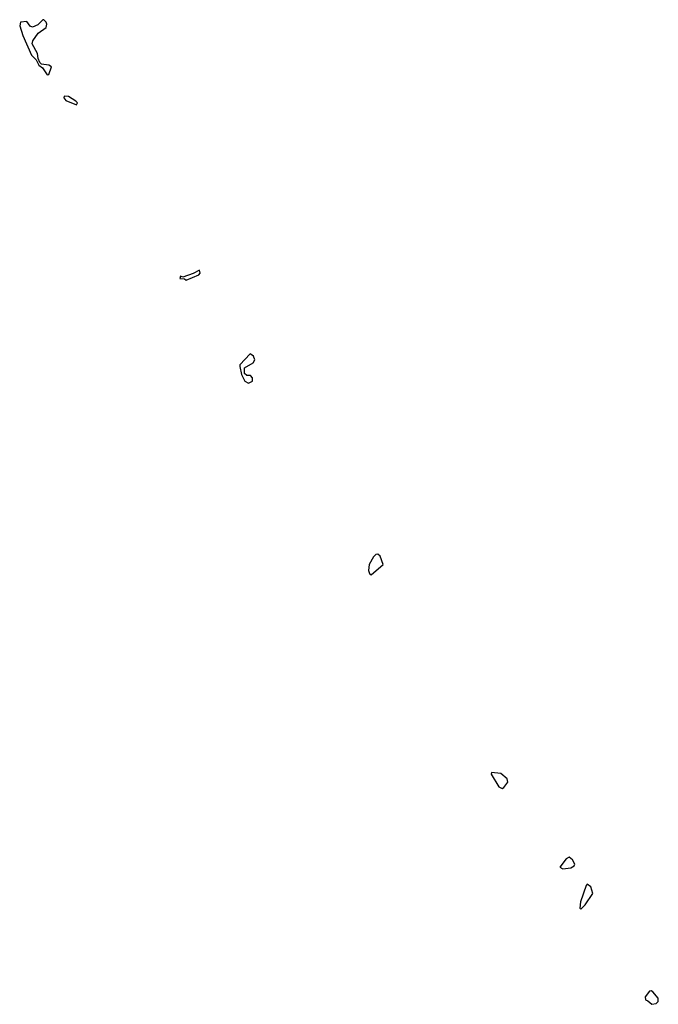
# Model space of a CAD drawing. Extents: x 2701205 to 2963787, y 496209 to 720276.
# Tile 132 of 154: x 2856638 to 2860539, y 600498 to 606512. Entities that reach past the tile are written whole.
import ezdxf

# ---------------------------------------------------------------- set-up
doc = ezdxf.new("R2010")
doc.units = 0

msp = doc.modelspace()

# ---------------------------------------------------------------- linework, layer by layer
at = {"layer": '0CON05XD'}
for points in [[(2856805, 606176.7), (2856815, 606177.5), (2856831.2, 606225), (2856815.6, 606235.6), (2856771.2, 606241.2), (2856761.2, 606251.2), (2856750, 606275), (2856745.7, 606305), (2856713.8, 606365), (2856717.3, 606382.7), (2856750.7, 606429.3), (2856800, 606465), (2856803.3, 606485), (2856798.3, 606498.3), (2856785, 606512.5), (2856778.3, 606511.7), (2856749.1, 606480.9), (2856715, 606466.7), (2856702.3, 606472.3), (2856681.7, 606501.7), (2856641.7, 606498.3), (2856637.5, 606475), (2856656.2, 606415), (2856710, 606295), (2856738.3, 606268.3), (2856754, 606235), (2856777.5, 606217.5), (2856805, 606176.7)], [(2856985, 605992.5), (2856990, 606005), (2856980, 606015), (2856935, 606043.3), (2856910, 606045), (2856907.5, 606035), (2856919.3, 606019.3), (2856985, 605992.5)], [(2857655, 604922.5), (2857732.5, 604955), (2857740, 604965), (2857735, 604982.5), (2857698, 604962), (2857635, 604940), (2857620, 604945), (2857615, 604932.5), (2857645, 604930), (2857655, 604922.5)], [(2858035, 604293.3), (2858060, 604305), (2858060, 604325), (2858048.3, 604338.3), (2858025, 604340), (2858011.7, 604351.7), (2858010, 604385), (2858064.1, 604415.9), (2858074, 604435), (2858065, 604458), (2858045, 604471.2), (2857983.3, 604405), (2857982.5, 604395), (2857993.3, 604345), (2858012.5, 604305), (2858035, 604293.3)], [(2858785, 603122.5), (2858857.5, 603185), (2858838.8, 603235), (2858825, 603247.5), (2858813.9, 603246.1), (2858798.3, 603231.7), (2858772.5, 603185), (2858768.3, 603148.3), (2858775, 603130), (2858785, 603122.5)], [(2859585, 601817.5), (2859595, 601823.3), (2859620, 601855), (2859616.4, 601876.4), (2859577.7, 601907.7), (2859520, 601915), (2859517.5, 601905), (2859565, 601826.7), (2859585, 601817.5)], [(2859955, 601326.2), (2860005, 601332.5), (2860025, 601343.3), (2860028, 601355), (2860015, 601380), (2859995, 601397.5), (2859975, 601386.7), (2859937.5, 601335), (2859955, 601326.2)], [(2860065, 601080), (2860092.5, 601105), (2860138.8, 601175), (2860126, 601215), (2860105, 601232.5), (2860097.5, 601225), (2860062.5, 601125), (2860060, 601085), (2860065, 601080)], [(2860498.3, 600498.3), (2860525, 600502.5), (2860538.8, 600515), (2860537.5, 600535), (2860505, 600573.8), (2860495, 600581.2), (2860485, 600578.8), (2860457.5, 600545), (2860460, 600525), (2860475, 600520), (2860498.3, 600498.3)]]:
    msp.add_lwpolyline(points, dxfattribs=at)

doc.saveas('drawing.dxf')
